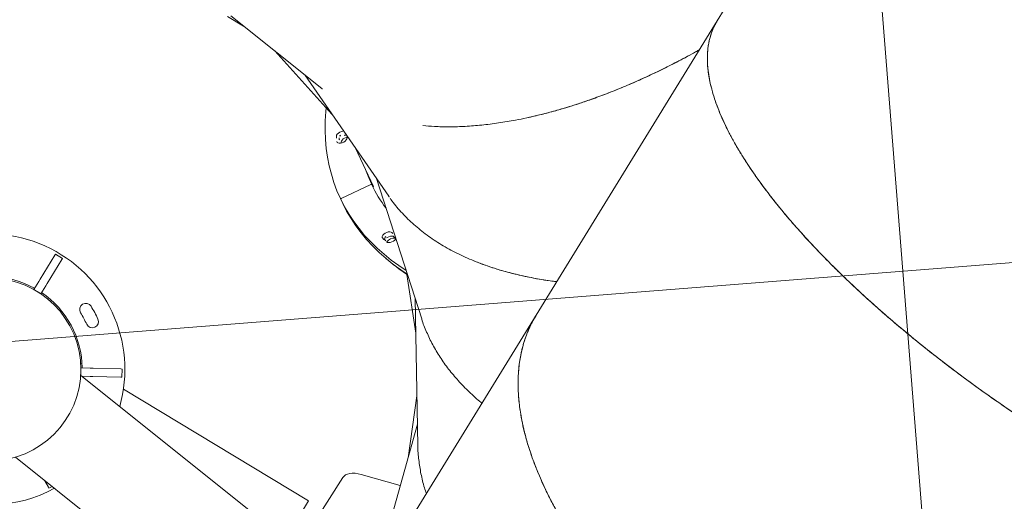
# Model space of a CAD drawing. Extents: x 5459245 to 5462690, y 5971016 to 5972523.
# Tile 49 of 198: x 5462442.209 to 5462442.923, y 5972213.912 to 5972214.261. Entities that reach past the tile are written whole.
import ezdxf

# ---------------------------------------------------------------- set-up
doc = ezdxf.new("R2010")
doc.units = 0
doc.layers.add('A_MAŁA ARCHITEKTURA', color=195, linetype='CONTINUOUS', lineweight=9)
doc.layers.add('ADT CCTV', color=102, linetype='CONTINUOUS')

# ---------------------------------------------------------------- blocks, each defined once
blk = doc.blocks.new('MEGA')
at = {"layer": 'A_MAŁA ARCHITEKTURA'}
for p, q in [((5462443.94103, 5972218.92365), (5462443.9343, 5972218.92365)), ((5462443.9343, 5972218.91767), (5462443.9343, 5972218.92365)), ((5462443.94103, 5972218.92365), (5462443.94315, 5972218.92365)), ((5462443.96332, 5972218.92365), (5462443.94315, 5972218.92365)), ((5462443.96332, 5972218.92365), (5462443.96419, 5972218.92365)), ((5462443.96419, 5972218.92365), (5462443.96419, 5972218.91767)), ((5462443.94103, 5972218.91767), (5462443.9343, 5972218.91767)), ((5462443.94315, 5972218.91767), (5462443.94103, 5972218.91767)), ((5462443.96332, 5972218.91767), (5462443.94315, 5972218.91767)), ((5462443.96419, 5972218.91767), (5462443.96332, 5972218.91767)), ((5462444.17796, 5972218.90588), (5462444.16777, 5972218.82231)), ((5462444.17642, 5972218.90769), (5462444.17654, 5972218.89424)), ((5462443.82374, 5972218.87132), (5462443.80024, 5972218.68033)), ((5462443.87546, 5972218.67062), (5462443.89902, 5972218.86209)), ((5462443.89901, 5972218.86203), (5462443.90375, 5972218.86476)), ((5462443.90712, 5972218.85893), (5462443.90375, 5972218.86476)), ((5462443.90643, 5972218.86543), (5462443.90642, 5972218.86664)), ((5462444.17303, 5972218.86547), (5462444.15569, 5972218.80611)), ((5462443.89887, 5972218.86088), (5462443.89904, 5972218.86097)), ((5462443.90194, 5972218.85594), (5462443.89891, 5972218.86119)), ((5462443.903, 5972218.85411), (5462443.90194, 5972218.85594)), ((5462443.90712, 5972218.85893), (5462443.90817, 5972218.8571)), ((5462443.91826, 5972218.83963), (5462443.90817, 5972218.8571)), ((5462443.91308, 5972218.83664), (5462443.903, 5972218.85411)), ((5462443.81779, 5972218.83963), (5462443.8204, 5972218.84416)), ((5462443.81735, 5972218.83887), (5462443.81779, 5972218.83963)), ((5462443.81959, 5972218.83758), (5462443.81735, 5972218.83887)), ((5462443.91352, 5972218.83588), (5462443.91308, 5972218.83664)), ((5462443.9187, 5972218.83887), (5462443.91352, 5972218.83588)), ((5462443.91826, 5972218.83963), (5462443.9187, 5972218.83887)), ((5462444.16967, 5972218.83789), (5462444.1266, 5972218.73994)), ((5462443.9081, 5972218.67374), (5462443.90673, 5972218.83045)), ((5462444.14389, 5972218.77926), (5462444.12677, 5972218.75297)), ((5462444.10651, 5972218.76843), (5462444.10466, 5972218.76559)), ((5462444.10494, 5972218.76602), (5462444.10495, 5972218.76603)), ((5462444.10495, 5972218.76603), (5462444.1068, 5972218.76887)), ((5462444.10707, 5972218.76838), (5462444.12712, 5972218.75534)), ((5462444.13292, 5972218.75431), (5462444.06339, 5972218.67297)), ((5462444.12646, 5972218.75338), (5462444.12686, 5972218.75311)), ((5462444.08524, 5972218.69909), (5462444.05228, 5972218.67122)), ((5462444.07359, 5972218.6849), (5462443.98354, 5972218.6271)), ((5462443.87581, 5972218.67346), (5462443.9081, 5972218.67374)), ((5462443.89379, 5972218.66208), (5462443.93548, 5972218.66144)), ((5462443.94438, 5972218.65134), (5462443.9525, 5972218.62297)), ((5462444.01406, 5972218.64669), (5462443.97239, 5972218.62864)), ((5462443.99675, 5972218.63558), (5462443.91324, 5972218.61178)), ((5462444.1093, 5972218.60375), (5462443.88824, 5972218.60375)), ((5462444.35967, 5972218.60375), (5462444.1093, 5972218.60375)), ((5462444.62312, 5972218.60375), (5462444.35967, 5972218.60375))]:
    blk.add_line(p, q, dxfattribs=at)
at = {"layer": 'A_MAŁA ARCHITEKTURA', "flags": 128}
for points in [[(5462444.15746, 5972218.81217), (5462444.15501, 5972218.81095), (5462444.14898, 5972218.80771), (5462444.1432, 5972218.80425), (5462444.13769, 5972218.80056), (5462444.13245, 5972218.79666), (5462444.12747, 5972218.79255), (5462444.12277, 5972218.78822), (5462444.11835, 5972218.78368), (5462444.11421, 5972218.77894), (5462444.11036, 5972218.77401), (5462444.1068, 5972218.76887)], [(5462444.14068, 5972218.79274), (5462444.14029, 5972218.79222), (5462444.14024, 5972218.7915), (5462444.14054, 5972218.79066), (5462444.14115, 5972218.78979), (5462444.14201, 5972218.78897), (5462444.14304, 5972218.78827), (5462444.14415, 5972218.78777), (5462444.14521, 5972218.78752), (5462444.14613, 5972218.78753), (5462444.14682, 5972218.78782)], [(5462444.14977, 5972218.79263), (5462444.14949, 5972218.79299), (5462444.14864, 5972218.79382), (5462444.14761, 5972218.79453), (5462444.14651, 5972218.79504), (5462444.14544, 5972218.79531), (5462444.14451, 5972218.79531), (5462444.1438, 5972218.79504)], [(5462444.14196, 5972218.78982), (5462444.14157, 5972218.78954), (5462444.14145, 5972218.78946)], [(5462444.14729, 5972218.78817), (5462444.1468, 5972218.78861), (5462444.14578, 5972218.78931), (5462444.14467, 5972218.78983), (5462444.1436, 5972218.7901), (5462444.14267, 5972218.7901), (5462444.14196, 5972218.78982)], [(5462444.0856, 5972218.69895), (5462444.08579, 5972218.70443), (5462444.0863, 5972218.71126), (5462444.08712, 5972218.71794), (5462444.08825, 5972218.72448), (5462444.08968, 5972218.73086), (5462444.09142, 5972218.73708), (5462444.09347, 5972218.74313), (5462444.09582, 5972218.74902), (5462444.09847, 5972218.75472), (5462444.10142, 5972218.76025), (5462444.10466, 5972218.76559)], [(5462444.08744, 5972218.70111), (5462444.08764, 5972218.70727), (5462444.08815, 5972218.7141), (5462444.08897, 5972218.72079), (5462444.0901, 5972218.72732), (5462444.09153, 5972218.7337), (5462444.09328, 5972218.73992), (5462444.09532, 5972218.74598), (5462444.09767, 5972218.75186), (5462444.10032, 5972218.75757), (5462444.10327, 5972218.76309), (5462444.10651, 5972218.76843)], [(5462444.10707, 5972218.76838), (5462444.10699, 5972218.76843), (5462444.1069, 5972218.76847), (5462444.10682, 5972218.7685), (5462444.10674, 5972218.76851), (5462444.10666, 5972218.76851), (5462444.1066, 5972218.7685), (5462444.10655, 5972218.76847), (5462444.10651, 5972218.76843)], [(5462444.1068, 5972218.76887), (5462444.10678, 5972218.76882), (5462444.10678, 5972218.76877), (5462444.10679, 5972218.7687), (5462444.10682, 5972218.76864), (5462444.10687, 5972218.76857), (5462444.10693, 5972218.7685), (5462444.107, 5972218.76844), (5462444.10707, 5972218.76838)], [(5462444.13358, 5972218.76343), (5462444.13119, 5972218.76033), (5462444.12768, 5972218.75528)], [(5462444.1274, 5972218.75485), (5462444.12742, 5972218.75489), (5462444.12742, 5972218.75495), (5462444.12741, 5972218.75501), (5462444.12738, 5972218.75508), (5462444.12733, 5972218.75515), (5462444.12727, 5972218.75522), (5462444.1272, 5972218.75528), (5462444.12712, 5972218.75534)], [(5462444.12712, 5972218.75534), (5462444.12721, 5972218.75529), (5462444.12729, 5972218.75525), (5462444.12738, 5972218.75522), (5462444.12746, 5972218.75521), (5462444.12753, 5972218.75521), (5462444.1276, 5972218.75522), (5462444.12765, 5972218.75525), (5462444.12768, 5972218.75528)], [(5462444.09814, 5972218.72556), (5462444.09847, 5972218.72612), (5462444.0991, 5972218.72646), (5462444.09999, 5972218.72653), (5462444.10054, 5972218.72645)], [(5462444.09845, 5972218.72776), (5462444.09878, 5972218.72833), (5462444.09941, 5972218.72867), (5462444.1003, 5972218.72874), (5462444.10134, 5972218.72853), (5462444.10244, 5972218.72808), (5462444.1035, 5972218.72741), (5462444.1044, 5972218.72661), (5462444.10507, 5972218.72574), (5462444.10542, 5972218.72489), (5462444.10544, 5972218.72414)], [(5462444.10309, 5972218.71941), (5462444.10284, 5972218.71942), (5462444.1018, 5972218.7196), (5462444.10069, 5972218.72005), (5462444.09963, 5972218.7207), (5462444.09872, 5972218.7215), (5462444.09804, 5972218.72237), (5462444.09766, 5972218.72322), (5462444.09763, 5972218.72398)], [(5462444.09995, 5972218.72553), (5462444.10059, 5972218.72523), (5462444.10165, 5972218.72457), (5462444.10255, 5972218.72376), (5462444.10321, 5972218.72289), (5462444.10357, 5972218.72204), (5462444.10359, 5972218.7213)], [(5462443.93548, 5972218.66144), (5462443.93685, 5972218.66125), (5462443.93818, 5972218.66072), (5462443.93946, 5972218.65987), (5462443.94067, 5972218.65869), (5462443.94179, 5972218.65723), (5462443.94279, 5972218.65549), (5462443.94366, 5972218.65352), (5462443.94438, 5972218.65134)]]:
    blk.add_lwpolyline(points, dxfattribs=at)
at = {"layer": 'A_MAŁA ARCHITEKTURA'}
blk.add_circle((5462443.86802, 5972218.92066), 0.06627, dxfattribs=at)
for centre, radius, start, end in [((5462443.86802, 5972218.92066), 0.09816, 285.70806, 89.19539), ((5462443.86802, 5972218.92066), 0.09816, 134.64363, 240.25982), ((5462443.86802, 5972218.92066), 0.06727, 2.54732, 57.45268), ((5462443.86802, 5972218.92066), 0.06727, 302.54732, 357.45268), ((5462443.86802, 5972218.92066), 0.07773, 326.5254, 333.4746), ((5462443.94159, 5972218.88394), 0.00448, 333.4746, 153.4746), ((5462443.9366, 5972218.87531), 0.00448, 146.5254, 326.5254), ((5462443.86802, 5972218.92066), 0.0867, 326.5254, 333.4746), ((5462444.21672, 5972218.68917), 0.1266, 125.16147, 126.91776), ((5462444.21674, 5972218.6923), 0.12599, 125.37245, 127.13407), ((5462444.14511, 5972218.7901), 0.00288, 70.94522, 116.78348), ((5462444.14274, 5972218.78615), 0.00631, 28.95724, 64.82774), ((5462444.22086, 5972218.69006), 0.12263, 126.41554, 127.1369), ((5462444.21668, 5972218.69723), 0.10626, 147.16471, 157.98925), ((5462444.22128, 5972218.69901), 0.12615, 166.82477, 168.58493), ((5462444.21986, 5972218.69653), 0.12514, 166.58625, 167.62177), ((5462444.09768, 5972218.71771), 0.00598, 21.05778, 89.76057), ((5462444.2232, 5972218.69329), 0.12285, 166.82205, 167.66599), ((5462444.22541, 5972218.69605), 0.12321, 166.82313, 168.0952), ((5462444.22856, 5972218.69436), 0.14339, 170.46449, 178.34119)]:
    blk.add_arc(centre, radius, start, end, dxfattribs=at)
for points, knots in [([(5462444.16778, 5972218.82231), (5462444.16777, 5972218.82226), (5462444.16768, 5972218.82174), (5462444.16766, 5972218.82119), (5462444.16764, 5972218.8207)], [0, 0, 0, 0, 0.092664, 1, 1, 1, 1]), ([(5462444.18322, 5972218.74567), (5462444.18445, 5972218.7432), (5462444.18725, 5972218.73757), (5462444.1925, 5972218.72874), (5462444.19876, 5972218.71917), (5462444.20577, 5972218.70955), (5462444.21343, 5972218.69997), (5462444.22073, 5972218.69161), (5462444.22741, 5972218.68446), (5462444.23335, 5972218.67841), (5462444.2396, 5972218.67235), (5462444.24616, 5972218.66629), (5462444.25303, 5972218.66024), (5462444.26065, 5972218.65383), (5462444.2691, 5972218.64706), (5462444.27847, 5972218.63995), (5462444.28837, 5972218.63283), (5462444.29878, 5972218.62573), (5462444.30944, 5972218.61883), (5462444.31876, 5972218.61311), (5462444.32656, 5972218.60851), (5462444.33146, 5972218.60569), (5462444.3343, 5972218.60412), (5462444.33497, 5972218.60375)], [0, 0, 0, 0, 0.048695, 0.111142, 0.174196, 0.237858, 0.302129, 0.365228, 0.405983, 0.447132, 0.488675, 0.530611, 0.572942, 0.615668, 0.666533, 0.718339, 0.771088, 0.824779, 0.879412, 0.930918, 0.960576, 0.990751, 1, 1, 1, 1]), ([(5462444.13777, 5972218.60375), (5462444.13706, 5972218.60525), (5462444.13404, 5972218.61165), (5462444.12976, 5972218.62272), (5462444.12496, 5972218.63693), (5462444.12126, 5972218.65087), (5462444.11861, 5972218.66454), (5462444.11703, 5972218.67782), (5462444.11653, 5972218.69069), (5462444.11712, 5972218.70314), (5462444.11876, 5972218.71514), (5462444.12159, 5972218.72653), (5462444.12403, 5972218.73429), (5462444.12584, 5972218.73807), (5462444.12601, 5972218.73844)], [0, 0, 0, 0, 0.029517, 0.12602, 0.22124, 0.317061, 0.413841, 0.509825, 0.605014, 0.701703, 0.797986, 0.893867, 0.989781, 1, 1, 1, 1]), ([(5462444.12661, 5972218.73994), (5462444.12658, 5972218.73989), (5462444.12634, 5972218.73942), (5462444.12617, 5972218.7389), (5462444.12601, 5972218.73844)], [0, 0, 0, 0, 0.092663, 1, 1, 1, 1]), ([(5462444.33497, 5972218.60375), (5462444.33407, 5972218.60425), (5462444.3311, 5972218.6059), (5462444.32427, 5972218.60984), (5462444.31465, 5972218.61558), (5462444.30367, 5972218.62252), (5462444.29322, 5972218.62947), (5462444.2833, 5972218.63643), (5462444.2737, 5972218.64352), (5462444.26452, 5972218.65068), (5462444.25573, 5972218.65791), (5462444.24748, 5972218.66508), (5462444.23969, 5972218.67226), (5462444.23331, 5972218.67842), (5462444.22967, 5972218.68221), (5462444.22834, 5972218.68359)], [0, 0, 0, 0, 0.021187, 0.070244, 0.164065, 0.256137, 0.34646, 0.435034, 0.521861, 0.612094, 0.698697, 0.784254, 0.868766, 0.952233, 1, 1, 1, 1]), ([(5462444.0634, 5972218.67297), (5462444.06336, 5972218.67293), (5462444.06106, 5972218.6705), (5462444.0571, 5972218.66499), (5462444.05153, 5972218.65649), (5462444.04669, 5972218.64722), (5462444.04253, 5972218.6374), (5462444.03905, 5972218.62701), (5462444.03634, 5972218.61602), (5462444.03475, 5972218.60823), (5462444.03428, 5972218.60398), (5462444.03425, 5972218.60375)], [0, 0, 0, 0, 0.002112, 0.143073, 0.284445, 0.426234, 0.568444, 0.708662, 0.849787, 0.991823, 1, 1, 1, 1]), ([(5462444.11926, 5972218.6621), (5462444.11972, 5972218.65938), (5462444.12078, 5972218.65319), (5462444.12325, 5972218.64322), (5462444.12648, 5972218.63225), (5462444.13044, 5972218.621), (5462444.13418, 5972218.61148), (5462444.13685, 5972218.60568), (5462444.13774, 5972218.60375)], [0, 0, 0, 0, 0.14569, 0.332528, 0.521181, 0.711652, 0.903946, 1, 1, 1, 1]), ([(5462443.98354, 5972218.6271), (5462443.9835, 5972218.62707), (5462443.98059, 5972218.62541), (5462443.97521, 5972218.62129), (5462443.96744, 5972218.61472), (5462443.9615, 5972218.60882), (5462443.9583, 5972218.6049), (5462443.95737, 5972218.60375)], [0, 0, 0, 0, 0.004355, 0.294979, 0.586452, 0.878783, 1, 1, 1, 1]), ([(5462443.93129, 5972218.22311), (5462443.93129, 5972218.22476), (5462443.9313, 5972218.22773), (5462443.93134, 5972218.23211), (5462443.93139, 5972218.2363), (5462443.93148, 5972218.24063), (5462443.93158, 5972218.245), (5462443.93187, 5972218.25478), (5462443.93252, 5972218.26921), (5462443.93384, 5972218.28815), (5462443.93546, 5972218.30555), (5462443.93737, 5972218.32212), (5462443.93953, 5972218.3379), (5462443.94201, 5972218.35354), (5462443.94482, 5972218.36896), (5462443.94795, 5972218.38414), (5462443.9514, 5972218.39908), (5462443.95518, 5972218.4138), (5462443.95926, 5972218.42815), (5462443.96312, 5972218.44043), (5462443.96662, 5972218.45078), (5462443.96972, 5972218.4594), (5462443.97296, 5972218.46789), (5462443.97634, 5972218.47624), (5462443.97985, 5972218.48445), (5462443.98375, 5972218.49302), (5462443.98806, 5972218.50191), (5462443.99283, 5972218.51106), (5462443.99783, 5972218.51997), (5462444.00305, 5972218.52861), (5462444.00839, 5972218.53677), (5462444.01435, 5972218.54519), (5462444.021, 5972218.55378), (5462444.02665, 5972218.56029), (5462444.03058, 5972218.56451), (5462444.03266, 5972218.56667), (5462444.03477, 5972218.56878), (5462444.03691, 5972218.57085), (5462444.03908, 5972218.57288), (5462444.0419, 5972218.57542), (5462444.04543, 5972218.57844), (5462444.04972, 5972218.58184), (5462444.0542, 5972218.5851), (5462444.05886, 5972218.58819), (5462444.0637, 5972218.5911), (5462444.06872, 5972218.59378), (5462444.07364, 5972218.59608), (5462444.0778, 5972218.59776), (5462444.08116, 5972218.59897), (5462444.08398, 5972218.59989), (5462444.08692, 5972218.60074), (5462444.08981, 5972218.60147), (5462444.09245, 5972218.60205), (5462444.09507, 5972218.60254), (5462444.09792, 5972218.60299), (5462444.10133, 5972218.60339), (5462444.1049, 5972218.60367), (5462444.10734, 5972218.60371), (5462444.10849, 5972218.60372)], [0, 0, 0, 0, 0.008297, 0.014908, 0.022034, 0.029366, 0.036694, 0.044031, 0.078617, 0.109509, 0.140288, 0.167721, 0.195275, 0.222952, 0.250752, 0.27845, 0.30637, 0.334514, 0.362881, 0.390813, 0.408896, 0.427125, 0.445501, 0.464023, 0.482691, 0.501506, 0.524146, 0.547136, 0.570477, 0.594169, 0.618212, 0.641115, 0.671031, 0.701883, 0.710118, 0.718418, 0.726783, 0.735211, 0.743704, 0.75226, 0.768181, 0.784634, 0.801618, 0.819133, 0.837179, 0.855757, 0.874867, 0.891422, 0.901316, 0.911583, 0.922224, 0.933238, 0.942969, 0.950811, 0.961506, 0.973773, 0.987612, 1, 1, 1, 1]), ([(5462444.1093, 5972218.60373), (5462444.10841, 5972218.60373), (5462444.10653, 5972218.60372), (5462444.10384, 5972218.60358), (5462444.1014, 5972218.60338), (5462444.09979, 5972218.60321), (5462444.09886, 5972218.60309), (5462444.09844, 5972218.60304), (5462444.09807, 5972218.60299), (5462444.09773, 5972218.60294), (5462444.09743, 5972218.6029), (5462444.09717, 5972218.60286), (5462444.09688, 5972218.60282), (5462444.09516, 5972218.60256), (5462444.09207, 5972218.602), (5462444.08775, 5972218.60098), (5462444.0837, 5972218.59982), (5462444.07957, 5972218.59843), (5462444.07481, 5972218.59659), (5462444.06943, 5972218.59415), (5462444.06378, 5972218.59116), (5462444.05943, 5972218.58853), (5462444.05629, 5972218.58648), (5462444.05429, 5972218.58512), (5462444.05232, 5972218.58372), (5462444.0504, 5972218.58231), (5462444.04851, 5972218.58087), (5462444.04516, 5972218.57822), (5462444.04041, 5972218.57418), (5462444.03438, 5972218.56848), (5462444.02859, 5972218.56245), (5462444.02304, 5972218.55615), (5462444.0176, 5972218.54944), (5462444.01259, 5972218.54274), (5462444.00797, 5972218.53611), (5462444.00381, 5972218.52976), (5462443.99979, 5972218.52324), (5462443.99591, 5972218.51657), (5462443.99216, 5972218.50976), (5462443.98725, 5972218.50033), (5462443.98135, 5972218.488), (5462443.97469, 5972218.47244), (5462443.96849, 5972218.45625), (5462443.9627, 5972218.43934), (5462443.95734, 5972218.42171), (5462443.95247, 5972218.40353), (5462443.94809, 5972218.38493), (5462443.94421, 5972218.36595), (5462443.94084, 5972218.34661), (5462443.93797, 5972218.32699), (5462443.93569, 5972218.30789), (5462443.93394, 5972218.28934), (5462443.93301, 5972218.27621), (5462443.93253, 5972218.26786), (5462443.93234, 5972218.26432), (5462443.93216, 5972218.26078), (5462443.93201, 5972218.25723), (5462443.93187, 5972218.25383), (5462443.93175, 5972218.25048), (5462443.93164, 5972218.24693), (5462443.93157, 5972218.24442), (5462443.93154, 5972218.24304)], [0, 0, 0, 0, 0.009985, 0.020844, 0.029884, 0.037103, 0.038769, 0.040298, 0.041689, 0.042942, 0.044057, 0.045035, 0.045876, 0.047215, 0.064183, 0.080366, 0.095508, 0.109607, 0.126822, 0.149195, 0.170749, 0.191483, 0.199404, 0.207199, 0.214868, 0.222409, 0.229825, 0.237114, 0.262118, 0.286539, 0.310378, 0.333634, 0.356308, 0.380095, 0.399232, 0.418135, 0.436806, 0.455243, 0.473447, 0.491419, 0.528496, 0.564972, 0.600848, 0.637025, 0.673651, 0.709878, 0.745704, 0.781602, 0.817268, 0.852703, 0.888131, 0.919462, 0.950786, 0.956939, 0.963085, 0.969237, 0.975421, 0.981558, 0.986949, 0.992838, 1, 1, 1, 1]), ([(5462444.35967, 5972218.60375), (5462444.35967, 5972218.60375), (5462444.3587, 5972218.60378), (5462444.35684, 5972218.60367), (5462444.35419, 5972218.60344), (5462444.35182, 5972218.60308), (5462444.34973, 5972218.60265), (5462444.34776, 5972218.60217), (5462444.34568, 5972218.60157), (5462444.34313, 5972218.60071), (5462444.34024, 5972218.59954), (5462444.33721, 5972218.5981), (5462444.33413, 5972218.59642), (5462444.3306, 5972218.59425), (5462444.32664, 5972218.59143), (5462444.32247, 5972218.58803), (5462444.31926, 5972218.58507), (5462444.31694, 5972218.58277), (5462444.31545, 5972218.58124), (5462444.31399, 5972218.57968), (5462444.31256, 5972218.57809), (5462444.31116, 5972218.57648), (5462444.30869, 5972218.57354), (5462444.3052, 5972218.56911), (5462444.30078, 5972218.56288), (5462444.29653, 5972218.55634), (5462444.29247, 5972218.5495), (5462444.28849, 5972218.54225), (5462444.28484, 5972218.53505), (5462444.28148, 5972218.52795), (5462444.27847, 5972218.52117), (5462444.27556, 5972218.51422), (5462444.27275, 5972218.50711), (5462444.27004, 5972218.49987), (5462444.26651, 5972218.48986), (5462444.26229, 5972218.47683), (5462444.25754, 5972218.46043), (5462444.25316, 5972218.44342), (5462444.2491, 5972218.4257), (5462444.24537, 5972218.40728), (5462444.24202, 5972218.38834), (5462444.23905, 5972218.36901), (5462444.23647, 5972218.34933), (5462444.23427, 5972218.32934), (5462444.23246, 5972218.30911), (5462444.23109, 5972218.28945), (5462444.23011, 5972218.27041), (5462444.22964, 5972218.25681), (5462444.22942, 5972218.24793), (5462444.22934, 5972218.2438), (5462444.22927, 5972218.23968), (5462444.22922, 5972218.23561), (5462444.22918, 5972218.23165), (5462444.22915, 5972218.2275), (5462444.22915, 5972218.22467), (5462444.22915, 5972218.22311)], [0, 0, 0, 0, 0.000028, 0.014291, 0.027216, 0.038805, 0.049056, 0.057969, 0.067709, 0.079737, 0.095553, 0.110532, 0.124674, 0.141457, 0.163312, 0.184438, 0.204835, 0.212649, 0.22035, 0.227939, 0.235416, 0.24278, 0.250032, 0.274531, 0.298495, 0.321924, 0.344817, 0.367174, 0.39056, 0.409345, 0.427914, 0.446267, 0.464404, 0.482325, 0.50003, 0.536434, 0.572283, 0.607579, 0.643148, 0.679131, 0.714752, 0.75001, 0.785263, 0.820317, 0.855172, 0.89002, 0.92082, 0.951601, 0.958516, 0.965428, 0.972314, 0.979222, 0.985804, 0.992196, 1, 1, 1, 1]), ([(5462444.22933, 5972218.24304), (5462444.22936, 5972218.24469), (5462444.22942, 5972218.24765), (5462444.22952, 5972218.25202), (5462444.22964, 5972218.2562), (5462444.22978, 5972218.26051), (5462444.22994, 5972218.26487), (5462444.23032, 5972218.2746), (5462444.23106, 5972218.28893), (5462444.23236, 5972218.3077), (5462444.23386, 5972218.32488), (5462444.23555, 5972218.3412), (5462444.23742, 5972218.35672), (5462444.23952, 5972218.37207), (5462444.24185, 5972218.38716), (5462444.24441, 5972218.40197), (5462444.24721, 5972218.41649), (5462444.25024, 5972218.43077), (5462444.25349, 5972218.44464), (5462444.25653, 5972218.45648), (5462444.25927, 5972218.4664), (5462444.2617, 5972218.47466), (5462444.26422, 5972218.48278), (5462444.26684, 5972218.49075), (5462444.26957, 5972218.49856), (5462444.27257, 5972218.50668), (5462444.27589, 5972218.51506), (5462444.27954, 5972218.52365), (5462444.28335, 5972218.53199), (5462444.28734, 5972218.54004), (5462444.29139, 5972218.5476), (5462444.2959, 5972218.55533), (5462444.30091, 5972218.56314), (5462444.30507, 5972218.56891), (5462444.30788, 5972218.5725), (5462444.30922, 5972218.57417), (5462444.31058, 5972218.5758), (5462444.31195, 5972218.5774), (5462444.31334, 5972218.57896), (5462444.31474, 5972218.58049), (5462444.31719, 5972218.58306), (5462444.32079, 5972218.58656), (5462444.32567, 5972218.59071), (5462444.32992, 5972218.59379), (5462444.33341, 5972218.59599), (5462444.33607, 5972218.5975), (5462444.33875, 5972218.59885), (5462444.34128, 5972218.59997), (5462444.3439, 5972218.60098), (5462444.34676, 5972218.60192), (5462444.3501, 5972218.60277), (5462444.35349, 5972218.60336), (5462444.35672, 5972218.6037), (5462444.35873, 5972218.60372), (5462444.35967, 5972218.60373)], [0, 0, 0, 0, 0.008556, 0.015376, 0.022727, 0.030289, 0.037846, 0.045412, 0.08108, 0.112943, 0.144669, 0.172933, 0.201348, 0.229913, 0.25863, 0.287146, 0.315922, 0.344957, 0.374253, 0.403049, 0.421665, 0.440449, 0.4594, 0.47852, 0.497807, 0.517262, 0.540523, 0.564187, 0.588254, 0.612724, 0.637597, 0.661139, 0.691855, 0.723671, 0.730965, 0.738314, 0.745719, 0.75318, 0.760696, 0.768267, 0.775894, 0.800091, 0.825789, 0.852987, 0.86633, 0.880006, 0.894016, 0.907527, 0.918701, 0.934207, 0.95112, 0.969438, 0.985758, 1, 1, 1, 1]), ([(5462444.54377, 5972218.22311), (5462444.54378, 5972218.22476), (5462444.54378, 5972218.22773), (5462444.5438, 5972218.23211), (5462444.54382, 5972218.2363), (5462444.54386, 5972218.24063), (5462444.54391, 5972218.24501), (5462444.54403, 5972218.25478), (5462444.54433, 5972218.26921), (5462444.54491, 5972218.28816), (5462444.54563, 5972218.30556), (5462444.54648, 5972218.32213), (5462444.54745, 5972218.33791), (5462444.54856, 5972218.35355), (5462444.54981, 5972218.36897), (5462444.5512, 5972218.38416), (5462444.55274, 5972218.3991), (5462444.55443, 5972218.41382), (5462444.55625, 5972218.42816), (5462444.55796, 5972218.44045), (5462444.55953, 5972218.45079), (5462444.56091, 5972218.45941), (5462444.56235, 5972218.46791), (5462444.56386, 5972218.47626), (5462444.56542, 5972218.48447), (5462444.56716, 5972218.49303), (5462444.56908, 5972218.50192), (5462444.57121, 5972218.51107), (5462444.57344, 5972218.51998), (5462444.57576, 5972218.52862), (5462444.57814, 5972218.53678), (5462444.5808, 5972218.5452), (5462444.58377, 5972218.55379), (5462444.58628, 5972218.5603), (5462444.58803, 5972218.56452), (5462444.58896, 5972218.56667), (5462444.5899, 5972218.56879), (5462444.59085, 5972218.57086), (5462444.59182, 5972218.57289), (5462444.59308, 5972218.57543), (5462444.59465, 5972218.57844), (5462444.59657, 5972218.58184), (5462444.59856, 5972218.5851), (5462444.60064, 5972218.5882), (5462444.6028, 5972218.5911), (5462444.60503, 5972218.59378), (5462444.60723, 5972218.59608), (5462444.60908, 5972218.59777), (5462444.61058, 5972218.59897), (5462444.61184, 5972218.59989), (5462444.61314, 5972218.60074), (5462444.61443, 5972218.60148), (5462444.61561, 5972218.60205), (5462444.61678, 5972218.60254), (5462444.61805, 5972218.60299), (5462444.61957, 5972218.60339), (5462444.62128, 5972218.60369), (5462444.62249, 5972218.60373), (5462444.62312, 5972218.60375)], [0, 0, 0, 0, 0.008273, 0.014864, 0.02197, 0.02928, 0.036587, 0.043902, 0.078386, 0.109188, 0.139877, 0.167229, 0.194702, 0.222299, 0.250017, 0.277633, 0.305472, 0.333533, 0.361817, 0.389668, 0.407697, 0.425873, 0.444195, 0.462663, 0.481277, 0.500037, 0.52261, 0.545532, 0.568805, 0.592428, 0.6164, 0.639236, 0.669064, 0.699826, 0.708038, 0.716313, 0.724653, 0.733057, 0.741525, 0.750057, 0.765931, 0.782335, 0.799269, 0.816733, 0.834726, 0.85325, 0.872304, 0.888811, 0.898675, 0.908912, 0.919522, 0.930504, 0.940206, 0.948026, 0.958689, 0.97092, 0.984718, 1, 1, 1, 1]), ([(5462444.54388, 5972218.24304), (5462444.5439, 5972218.24467), (5462444.54394, 5972218.24758), (5462444.544, 5972218.25188), (5462444.54407, 5972218.25597), (5462444.54415, 5972218.26021), (5462444.54424, 5972218.2645), (5462444.54447, 5972218.27407), (5462444.54491, 5972218.28817), (5462444.54568, 5972218.30663), (5462444.54656, 5972218.32354), (5462444.54756, 5972218.33961), (5462444.54866, 5972218.3549), (5462444.5499, 5972218.37002), (5462444.55128, 5972218.38489), (5462444.55279, 5972218.39951), (5462444.55443, 5972218.41385), (5462444.55622, 5972218.42796), (5462444.55813, 5972218.44169), (5462444.55993, 5972218.45341), (5462444.56155, 5972218.46326), (5462444.56298, 5972218.47145), (5462444.56447, 5972218.47952), (5462444.56602, 5972218.48744), (5462444.56763, 5972218.49522), (5462444.5694, 5972218.50331), (5462444.57136, 5972218.51168), (5462444.57352, 5972218.52028), (5462444.57577, 5972218.52864), (5462444.57813, 5972218.53673), (5462444.58053, 5972218.54434), (5462444.58319, 5972218.55216), (5462444.58617, 5972218.5601), (5462444.58868, 5972218.56609), (5462444.59043, 5972218.56995), (5462444.59136, 5972218.57193), (5462444.5923, 5972218.57387), (5462444.59326, 5972218.57576), (5462444.59422, 5972218.57761), (5462444.59577, 5972218.58047), (5462444.59797, 5972218.58421), (5462444.60089, 5972218.5886), (5462444.60342, 5972218.59188), (5462444.60549, 5972218.59425), (5462444.60706, 5972218.59589), (5462444.60864, 5972218.59738), (5462444.61015, 5972218.59865), (5462444.6118, 5972218.59988), (5462444.61365, 5972218.60107), (5462444.61521, 5972218.60187), (5462444.61624, 5972218.60231), (5462444.61669, 5972218.6025), (5462444.61714, 5972218.60266), (5462444.61747, 5972218.60278), (5462444.61771, 5972218.60286), (5462444.61788, 5972218.60291), (5462444.61808, 5972218.60298), (5462444.61848, 5972218.6031), (5462444.61916, 5972218.60328), (5462444.62017, 5972218.6035), (5462444.62108, 5972218.60363), (5462444.62182, 5972218.6037), (5462444.62231, 5972218.60373), (5462444.62275, 5972218.60375), (5462444.62302, 5972218.60374), (5462444.62312, 5972218.60374)], [0, 0, 0, 0, 0.0084571, 0.0151288, 0.0223213, 0.0297701, 0.0372081, 0.0446448, 0.0797214, 0.1110501, 0.1422497, 0.170046, 0.1979856, 0.2260688, 0.2542956, 0.2823493, 0.3106494, 0.3391962, 0.3679898, 0.3963106, 0.414628, 0.4331039, 0.4517383, 0.4705313, 0.489483, 0.5085933, 0.5315044, 0.5547934, 0.5784602, 0.6025051, 0.6269279, 0.6501168, 0.6803868, 0.7116721, 0.7200343, 0.7284663, 0.7369679, 0.7455391, 0.75418, 0.7628906, 0.7869609, 0.8123591, 0.8390851, 0.8521458, 0.8655017, 0.8791527, 0.8924141, 0.9037336, 0.9207007, 0.9389744, 0.9427176, 0.9465112, 0.9503552, 0.9537731, 0.9548999, 0.9562977, 0.9579663, 0.9599059, 0.9664026, 0.9748257, 0.9851753, 0.989094, 0.9932311, 0.9975867, 1, 1, 1, 1])]:
    blk.add_open_spline(points, degree=3, knots=knots, dxfattribs=at)
blk = doc.blocks.new('A770198')
at = {"layer": 'ADT CCTV', "color": 140, "lineweight": 9}
for p, q in [((7.78542, 37.28905), (7.76456, 0.77739)), ((0.67078, 12.73365), (22.30503, 12.72129))]:
    blk.add_line(p, q, dxfattribs=at)
blk.add_arc((30, 19.04213), 30, 140.600538, 219.400538, dxfattribs=at)
blk = doc.blocks.new('G$CFAE608CC')
at = {"layer": 'ADT CCTV', "rotation": 90}
blk.add_blockref('A770198', (38.08383, 0), dxfattribs=at)

msp = doc.modelspace()

# ---------------------------------------------------------------- block references
at = {"layer": 'A_MAŁA ARCHITEKTURA', "color": 6, "rotation": 58.39971502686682}
msp.add_blockref('MEGA', (7686859.59449, -1809666.16689), dxfattribs=at)
at = {"layer": 'ADT CCTV', "rotation": 184.5356804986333}
msp.add_blockref('G$CFAE608CC', (5462467.50941, 5972223.83045), dxfattribs=at)

doc.saveas('drawing.dxf')
